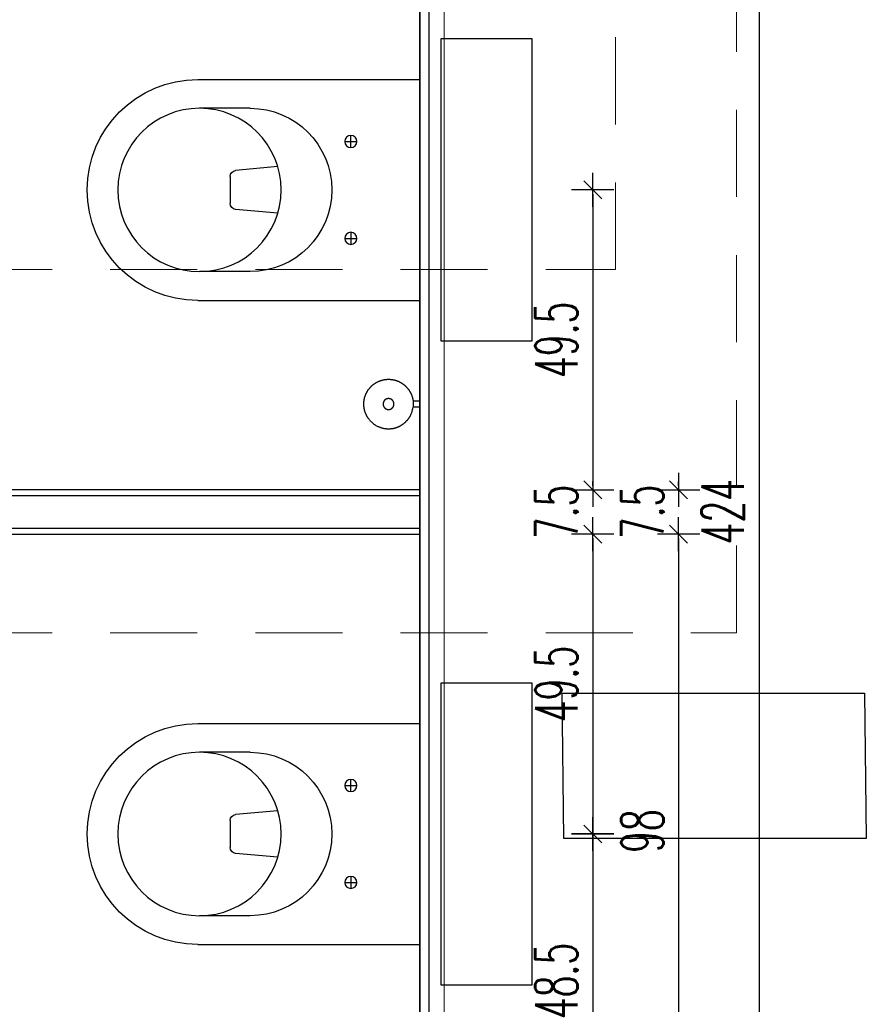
# Model space of a CAD drawing. Header units: centimetres. Extents: x -15121 to 30567, y -60641 to 0.
# Tile 26 of 256: x 2087 to 2227, y -25455 to -25292. Entities that reach past the tile are written whole.
import ezdxf

# ---------------------------------------------------------------- set-up
doc = ezdxf.new("R2010")
doc.units = ezdxf.units.CM
doc.header["$LTSCALE"] = 60
doc.linetypes.add('KRESKOWA', pattern=[0.4, 0.24, -0.16])
for name, color, linetype in [('AIKA podłoga wc pod meble', 8, 'Continuous'), ('AIKA sanitariaty', 7, 'Continuous'), ('AIKA TYNK', 5, 'Continuous'), ('AIKA widokowe', 7, 'Continuous'), ('AIKA wymiarowanie wc rzut', 7, 'Continuous'), ('AIKA ŚCIANA', 8, 'Continuous')]:
    doc.layers.add(name, color=color, linetype=linetype)
doc.layers.add('opisy', color=1, linetype='Continuous', lineweight=15)
doc.styles.add('wymiar', font='txt.shx', dxfattribs={"width": 0.6})
doc.dimstyles.new('Dwudziestka', dxfattribs={"dimtxt": 7, "dimasz": 0.7, "dimexe": 5, "dimexo": 0, "dimgap": 2.5, "dimtad": 1, "dimtoh": 1, "dimdec": 3, "dimrnd": 0.5, "dimdsep": 46, "dimtxsty": 'wymiar', "dimblk": 'znacznik', "dimcen": 0, "dimdle": 5, "dimse1": 1, "dimse2": 1, "dimclrd": 256, "dimclre": 256, "dimclrt": 256, "dimadec": 0, "dimazin": 0, "dimtfac": 0.4, "dimtdec": 3, "dimtix": 1, "dimtofl": 0, "dimtmove": 2, "dimatfit": 3, "dimldrblk": 'znacznik', "dimfxl": 1, "dimtolj": 1, "dimarcsym": 0})

# ---------------------------------------------------------------- blocks, each defined once
blk = doc.blocks.new('toaleta top')
at = {"layer": 'AIKA sanitariaty'}
for p, q in [((-18.25, 39.75), (-18.25, 3)), ((-13.5, 31.08), (-13.5, 39.45)), ((13.5, 31.08), (13.5, 39.45)), ((18.25, 39.75), (18.25, 3)), ((-2.22, 34.39), (2.22, 34.39)), ((-3.85, 26.52), (-3.22, 33.48)), ((3.85, 26.52), (3.22, 33.48)), ((-8, 15.44), (-8, 13.44)), ((8, 15.44), (8, 13.44)), ((-7, 14.44), (-9, 14.44)), ((7, 14.44), (9, 14.44)), ((-18.25, 3), (18.25, 3)), ((25, -0.5), (-25, -0.5)), ((-25, -0.5), (-25, -15.5)), ((25, -15.5), (25, -0.5)), ((-25, -15.5), (25, -15.5))]:
    blk.add_line(p, q, dxfattribs=at)
for centre, radius in [((0, 39.45), 13.5), ((-8, 14.44), 1), ((8, 14.44), 1)]:
    blk.add_circle(centre, radius, dxfattribs=at)
for centre, radius, start, end in [((0, 39.75), 18.25, 0, 180), ((-2.22, 33.39), 1, 90, 174.822), ((2.22, 33.39), 1, 5.178, 90), ((0, 31.08), 13.5, 180, 0)]:
    blk.add_arc(centre, radius, start, end, dxfattribs=at)
blk = doc.blocks.new('sl parawan')
at = {"layer": 'AIKA widokowe'}
for p, q in [((57.5, 3.3), (-52.65, 3.3)), ((57.5, 4.3), (-51.65, 4.3)), ((-52.65, -2), (57.5, -2)), ((-51.65, -3), (57.5, -3))]:
    blk.add_line(p, q, dxfattribs=at)
blk = doc.blocks.new('sl szczotka rzut')
at = {"layer": 'AIKA sanitariaty', "transparency": 33554610}
for p, q in [((22238.01, -28535.25), (22238.01, -28534.12)), ((22239.01, -28535.25), (22239.01, -28534.12)), ((22239.01, -28535.25), (22238.01, -28535.25))]:
    blk.add_line(p, q, dxfattribs=at)
for points in [[(22235.26, -28527.56), (22235.39, -28527.42), (22235.5, -28527.29), (22235.6, -28527.19), (22235.69, -28527.1), (22235.78, -28527.02), (22235.85, -28526.95), (22235.92, -28526.89), (22235.99, -28526.84), (22236.06, -28526.79), (22236.12, -28526.74), (22236.18, -28526.7), (22236.24, -28526.66), (22236.3, -28526.62), (22236.35, -28526.58), (22236.41, -28526.55), (22236.47, -28526.51), (22236.53, -28526.48), (22236.59, -28526.45), (22236.65, -28526.42), (22236.71, -28526.39), (22236.77, -28526.36), (22236.83, -28526.33), (22236.89, -28526.3), (22236.95, -28526.28), (22237.01, -28526.25), (22237.07, -28526.23), (22237.14, -28526.2), (22237.2, -28526.18), (22237.26, -28526.16), (22237.33, -28526.14), (22237.39, -28526.12), (22237.46, -28526.1), (22237.52, -28526.09), (22237.59, -28526.07), (22237.65, -28526.06), (22237.72, -28526.04), (22237.78, -28526.03), (22237.85, -28526.02), (22237.91, -28526.01), (22237.98, -28526), (22238.05, -28525.99), (22238.11, -28525.98), (22238.18, -28525.98), (22238.25, -28525.97), (22238.31, -28525.97), (22238.38, -28525.97), (22238.45, -28525.97), (22238.51, -28525.97), (22238.58, -28525.97), (22238.65, -28525.97), (22238.71, -28525.97), (22238.78, -28525.97), (22238.85, -28525.98), (22238.91, -28525.98), (22238.98, -28525.99), (22239.05, -28526), (22239.11, -28526.01), (22239.18, -28526.02), (22239.25, -28526.03), (22239.31, -28526.04), (22239.38, -28526.06), (22239.44, -28526.07), (22239.51, -28526.09), (22239.57, -28526.1), (22239.64, -28526.12), (22239.7, -28526.14), (22239.76, -28526.16), (22239.83, -28526.18), (22239.89, -28526.2), (22239.95, -28526.23), (22240.02, -28526.25), (22240.08, -28526.28), (22240.14, -28526.3), (22240.2, -28526.33), (22240.26, -28526.36), (22240.32, -28526.39), (22240.38, -28526.42), (22240.44, -28526.45), (22240.5, -28526.48), (22240.56, -28526.51), (22240.62, -28526.55), (22240.67, -28526.58), (22240.73, -28526.62), (22240.79, -28526.65), (22240.84, -28526.69), (22240.9, -28526.73), (22240.95, -28526.77), (22241, -28526.81), (22241.06, -28526.85), (22241.11, -28526.89), (22241.16, -28526.94), (22241.21, -28526.98), (22241.26, -28527.02), (22241.31, -28527.07), (22241.36, -28527.12), (22241.41, -28527.16), (22241.45, -28527.21), (22241.5, -28527.26), (22241.54, -28527.31), (22241.59, -28527.36), (22241.63, -28527.41), (22241.67, -28527.46), (22241.72, -28527.51), (22241.76, -28527.56), (22241.8, -28527.62), (22241.84, -28527.67), (22241.88, -28527.73), (22241.91, -28527.78), (22241.95, -28527.84), (22241.99, -28527.89), (22242.02, -28527.95), (22242.05, -28528.01), (22242.09, -28528.07), (22242.12, -28528.13), (22242.15, -28528.19), (22242.18, -28528.25), (22242.21, -28528.31), (22242.24, -28528.37), (22242.27, -28528.43), (22242.29, -28528.49), (22242.32, -28528.55), (22242.34, -28528.61), (22242.36, -28528.68), (22242.39, -28528.74), (22242.41, -28528.8), (22242.43, -28528.87), (22242.45, -28528.93), (22242.46, -28529), (22242.48, -28529.06), (22242.5, -28529.13), (22242.51, -28529.19), (22242.52, -28529.26), (22242.54, -28529.32), (22242.55, -28529.39), (22242.56, -28529.45), (22242.57, -28529.52), (22242.58, -28529.59), (22242.58, -28529.65), (22242.59, -28529.72), (22242.59, -28529.79), (22242.6, -28529.85), (22242.6, -28529.92), (22242.6, -28529.99), (22242.6, -28530.05), (22242.6, -28530.12), (22242.6, -28530.19), (22242.6, -28530.25), (22242.59, -28530.32), (22242.59, -28530.39), (22242.58, -28530.45), (22242.58, -28530.52), (22242.57, -28530.59), (22242.56, -28530.65), (22242.55, -28530.72), (22242.54, -28530.79), (22242.52, -28530.85), (22242.51, -28530.92), (22242.5, -28530.98), (22242.48, -28531.05), (22242.46, -28531.11), (22242.45, -28531.18), (22242.43, -28531.24), (22242.41, -28531.3), (22242.39, -28531.37), (22242.36, -28531.43), (22242.34, -28531.49), (22242.32, -28531.56), (22242.29, -28531.62), (22242.27, -28531.68), (22242.24, -28531.74), (22242.21, -28531.8), (22242.18, -28531.86), (22242.15, -28531.92), (22242.12, -28531.98), (22242.09, -28532.04), (22242.05, -28532.1), (22242.02, -28532.16), (22241.99, -28532.21), (22241.95, -28532.27), (22241.91, -28532.33), (22241.88, -28532.38), (22241.84, -28532.44), (22241.8, -28532.49), (22241.76, -28532.54), (22241.72, -28532.6), (22241.67, -28532.65), (22241.63, -28532.7), (22241.59, -28532.75), (22241.54, -28532.8), (22241.5, -28532.85), (22241.45, -28532.9), (22241.41, -28532.94), (22241.36, -28532.99), (22241.31, -28533.04), (22241.26, -28533.08), (22241.21, -28533.13), (22241.16, -28533.17), (22241.11, -28533.21), (22241.06, -28533.26), (22241, -28533.3), (22240.95, -28533.34), (22240.9, -28533.38), (22240.84, -28533.42), (22240.79, -28533.45), (22240.73, -28533.49), (22240.67, -28533.53), (22240.62, -28533.56), (22240.56, -28533.59), (22240.5, -28533.63), (22240.44, -28533.66), (22240.38, -28533.69), (22240.32, -28533.72), (22240.26, -28533.75), (22240.2, -28533.78), (22240.14, -28533.8), (22240.08, -28533.83), (22240.02, -28533.86), (22239.95, -28533.88), (22239.89, -28533.9), (22239.83, -28533.93), (22239.76, -28533.95), (22239.7, -28533.97), (22239.64, -28533.99), (22239.57, -28534), (22239.51, -28534.02), (22239.44, -28534.04), (22239.38, -28534.05), (22239.32, -28534.06), (22239.27, -28534.07), (22239.22, -28534.09), (22239.17, -28534.09), (22239.13, -28534.1), (22239.1, -28534.11), (22239.07, -28534.11), (22239.05, -28534.11), (22239.03, -28534.12), (22239.01, -28534.12), (22238.99, -28534.12), (22238.97, -28534.12), (22238.94, -28534.12), (22238.9, -28534.13), (22238.86, -28534.13), (22238.81, -28534.13), (22238.75, -28534.13), (22238.69, -28534.14), (22238.62, -28534.14), (22238.55, -28534.14), (22238.47, -28534.14), (22238.39, -28534.14), (22238.31, -28534.13), (22238.23, -28534.13), (22238.16, -28534.13), (22238.1, -28534.12), (22238.04, -28534.12), (22238, -28534.12), (22237.98, -28534.12)], [(22235.26, -28527.56), (22235.16, -28527.72), (22235.07, -28527.86), (22234.99, -28527.98), (22234.93, -28528.09), (22234.88, -28528.19), (22234.83, -28528.29), (22234.79, -28528.37), (22234.76, -28528.45), (22234.73, -28528.52), (22234.7, -28528.6), (22234.67, -28528.67), (22234.65, -28528.73), (22234.62, -28528.8), (22234.6, -28528.87), (22234.58, -28528.93), (22234.56, -28529), (22234.55, -28529.06), (22234.53, -28529.13), (22234.52, -28529.19), (22234.5, -28529.26), (22234.49, -28529.32), (22234.48, -28529.39), (22234.47, -28529.45), (22234.46, -28529.52), (22234.45, -28529.59), (22234.45, -28529.65), (22234.44, -28529.72), (22234.43, -28529.79), (22234.43, -28529.85), (22234.43, -28529.92), (22234.43, -28529.99), (22234.43, -28530.05), (22234.43, -28530.12), (22234.43, -28530.19), (22234.43, -28530.25), (22234.43, -28530.32), (22234.44, -28530.39), (22234.45, -28530.45), (22234.45, -28530.52), (22234.46, -28530.59), (22234.47, -28530.65), (22234.48, -28530.72), (22234.49, -28530.79), (22234.5, -28530.85), (22234.52, -28530.92), (22234.53, -28530.98), (22234.55, -28531.05), (22234.56, -28531.11), (22234.58, -28531.18), (22234.6, -28531.24), (22234.62, -28531.3), (22234.64, -28531.37), (22234.66, -28531.43), (22234.69, -28531.49), (22234.71, -28531.56), (22234.74, -28531.62), (22234.76, -28531.68), (22234.79, -28531.74), (22234.82, -28531.8), (22234.85, -28531.86), (22234.88, -28531.92), (22234.91, -28531.98), (22234.94, -28532.04), (22234.97, -28532.1), (22235.01, -28532.16), (22235.04, -28532.21), (22235.08, -28532.27), (22235.11, -28532.33), (22235.15, -28532.38), (22235.19, -28532.44), (22235.23, -28532.49), (22235.27, -28532.54), (22235.31, -28532.6), (22235.35, -28532.65), (22235.4, -28532.7), (22235.44, -28532.75), (22235.48, -28532.8), (22235.53, -28532.85), (22235.58, -28532.9), (22235.62, -28532.94), (22235.67, -28532.99), (22235.72, -28533.04), (22235.77, -28533.08), (22235.82, -28533.13), (22235.87, -28533.17), (22235.92, -28533.21), (22235.97, -28533.26), (22236.03, -28533.3), (22236.08, -28533.34), (22236.13, -28533.38), (22236.19, -28533.42), (22236.24, -28533.45), (22236.3, -28533.49), (22236.36, -28533.53), (22236.41, -28533.56), (22236.47, -28533.59), (22236.53, -28533.63), (22236.59, -28533.66), (22236.65, -28533.69), (22236.71, -28533.72), (22236.78, -28533.75), (22236.84, -28533.78), (22236.92, -28533.81), (22236.99, -28533.85), (22237.07, -28533.88), (22237.16, -28533.91), (22237.26, -28533.94), (22237.37, -28533.97), (22237.49, -28534.01), (22237.63, -28534.04), (22237.79, -28534.08), (22237.98, -28534.12)]]:
    blk.add_lwpolyline(points, dxfattribs=at)
blk.add_lwpolyline([(22239.38, -28530.29), (22239.39, -28530.27), (22239.39, -28530.26), (22239.39, -28530.24), (22239.39, -28530.23), (22239.4, -28530.21), (22239.4, -28530.2), (22239.4, -28530.19), (22239.4, -28530.17), (22239.41, -28530.16), (22239.41, -28530.14), (22239.41, -28530.13), (22239.41, -28530.11), (22239.41, -28530.1), (22239.41, -28530.08), (22239.41, -28530.07), (22239.41, -28530.05), (22239.41, -28530.04), (22239.41, -28530.02), (22239.41, -28530.01), (22239.41, -28530), (22239.41, -28529.98), (22239.41, -28529.97), (22239.41, -28529.95), (22239.4, -28529.94), (22239.4, -28529.92), (22239.4, -28529.91), (22239.4, -28529.89), (22239.39, -28529.88), (22239.39, -28529.86), (22239.39, -28529.85), (22239.39, -28529.84), (22239.38, -28529.82), (22239.38, -28529.81), (22239.37, -28529.79), (22239.37, -28529.78), (22239.36, -28529.77), (22239.36, -28529.75), (22239.35, -28529.74), (22239.35, -28529.72), (22239.34, -28529.71), (22239.34, -28529.7), (22239.33, -28529.68), (22239.33, -28529.67), (22239.32, -28529.66), (22239.31, -28529.64), (22239.31, -28529.63), (22239.3, -28529.62), (22239.29, -28529.6), (22239.28, -28529.59), (22239.28, -28529.58), (22239.27, -28529.57), (22239.26, -28529.55), (22239.25, -28529.54), (22239.24, -28529.53), (22239.24, -28529.52), (22239.23, -28529.51), (22239.22, -28529.5), (22239.21, -28529.48), (22239.2, -28529.47), (22239.19, -28529.46), (22239.18, -28529.45), (22239.17, -28529.44), (22239.16, -28529.43), (22239.15, -28529.42), (22239.14, -28529.41), (22239.13, -28529.4), (22239.12, -28529.39), (22239.11, -28529.38), (22239.1, -28529.37), (22239.08, -28529.36), (22239.07, -28529.35), (22239.06, -28529.34), (22239.05, -28529.33), (22239.04, -28529.32), (22239.03, -28529.32), (22239.01, -28529.31), (22239, -28529.3), (22238.99, -28529.29), (22238.98, -28529.28), (22238.96, -28529.28), (22238.95, -28529.27), (22238.94, -28529.26), (22238.92, -28529.25), (22238.91, -28529.25), (22238.9, -28529.24), (22238.88, -28529.24), (22238.87, -28529.23), (22238.86, -28529.22), (22238.84, -28529.22), (22238.83, -28529.21), (22238.82, -28529.21), (22238.8, -28529.2), (22238.79, -28529.2), (22238.77, -28529.19), (22238.76, -28529.19), (22238.75, -28529.19), (22238.73, -28529.18), (22238.72, -28529.18), (22238.7, -28529.18), (22238.69, -28529.17), (22238.67, -28529.17), (22238.66, -28529.17), (22238.65, -28529.17), (22238.63, -28529.16), (22238.62, -28529.16), (22238.6, -28529.16), (22238.59, -28529.16), (22238.57, -28529.16), (22238.56, -28529.16), (22238.54, -28529.16), (22238.53, -28529.16), (22238.51, -28529.16), (22238.5, -28529.16), (22238.48, -28529.16), (22238.47, -28529.16), (22238.46, -28529.16), (22238.44, -28529.16), (22238.43, -28529.16), (22238.41, -28529.16), (22238.4, -28529.16), (22238.38, -28529.17), (22238.37, -28529.17), (22238.35, -28529.17), (22238.34, -28529.17), (22238.32, -28529.18), (22238.31, -28529.18), (22238.3, -28529.18), (22238.28, -28529.19), (22238.27, -28529.19), (22238.25, -28529.19), (22238.24, -28529.2), (22238.23, -28529.2), (22238.21, -28529.21), (22238.2, -28529.21), (22238.18, -28529.22), (22238.17, -28529.22), (22238.16, -28529.23), (22238.14, -28529.24), (22238.13, -28529.24), (22238.12, -28529.25), (22238.1, -28529.25), (22238.09, -28529.26), (22238.08, -28529.27), (22238.07, -28529.28), (22238.05, -28529.28), (22238.04, -28529.29), (22238.03, -28529.3), (22238.02, -28529.31), (22238, -28529.32), (22237.99, -28529.32), (22237.98, -28529.33), (22237.97, -28529.34), (22237.96, -28529.35), (22237.94, -28529.36), (22237.93, -28529.37), (22237.92, -28529.38), (22237.91, -28529.39), (22237.9, -28529.4), (22237.89, -28529.41), (22237.88, -28529.42), (22237.87, -28529.43), (22237.86, -28529.44), (22237.85, -28529.45), (22237.84, -28529.46), (22237.83, -28529.47), (22237.82, -28529.48), (22237.81, -28529.5), (22237.8, -28529.51), (22237.79, -28529.52), (22237.78, -28529.53), (22237.78, -28529.54), (22237.77, -28529.55), (22237.76, -28529.57), (22237.75, -28529.58), (22237.74, -28529.59), (22237.74, -28529.6), (22237.73, -28529.62), (22237.72, -28529.63), (22237.72, -28529.64), (22237.71, -28529.66), (22237.7, -28529.67), (22237.7, -28529.68), (22237.69, -28529.7), (22237.68, -28529.71), (22237.68, -28529.72), (22237.67, -28529.74), (22237.67, -28529.75), (22237.66, -28529.77), (22237.66, -28529.78), (22237.65, -28529.79), (22237.65, -28529.81), (22237.65, -28529.82), (22237.64, -28529.84), (22237.64, -28529.85), (22237.64, -28529.86), (22237.63, -28529.88), (22237.63, -28529.89), (22237.63, -28529.91), (22237.63, -28529.92), (22237.62, -28529.94), (22237.62, -28529.95), (22237.62, -28529.97), (22237.62, -28529.98), (22237.62, -28530), (22237.62, -28530.01), (22237.62, -28530.02), (22237.62, -28530.04), (22237.62, -28530.05), (22237.62, -28530.07), (22237.62, -28530.08), (22237.62, -28530.1), (22237.62, -28530.11), (22237.62, -28530.13), (22237.62, -28530.14), (22237.62, -28530.16), (22237.62, -28530.17), (22237.63, -28530.19), (22237.63, -28530.2), (22237.63, -28530.21), (22237.63, -28530.23), (22237.64, -28530.24), (22237.64, -28530.26), (22237.64, -28530.27), (22237.65, -28530.29), (22237.65, -28530.3), (22237.65, -28530.31), (22237.66, -28530.33), (22237.66, -28530.34), (22237.67, -28530.36), (22237.67, -28530.37), (22237.68, -28530.38), (22237.68, -28530.4), (22237.69, -28530.41), (22237.7, -28530.42), (22237.7, -28530.44), (22237.71, -28530.45), (22237.72, -28530.46), (22237.72, -28530.48), (22237.73, -28530.49), (22237.74, -28530.5), (22237.74, -28530.52), (22237.75, -28530.53), (22237.76, -28530.54), (22237.77, -28530.55), (22237.78, -28530.56), (22237.78, -28530.58), (22237.79, -28530.59), (22237.8, -28530.6), (22237.81, -28530.61), (22237.82, -28530.62), (22237.83, -28530.63), (22237.84, -28530.65), (22237.85, -28530.66), (22237.86, -28530.67), (22237.87, -28530.68), (22237.88, -28530.69), (22237.89, -28530.7), (22237.9, -28530.71), (22237.91, -28530.72), (22237.92, -28530.73), (22237.93, -28530.74), (22237.94, -28530.75), (22237.96, -28530.76), (22237.97, -28530.77), (22237.98, -28530.78), (22237.99, -28530.78), (22238, -28530.79), (22238.02, -28530.8), (22238.03, -28530.81), (22238.04, -28530.82), (22238.05, -28530.82), (22238.07, -28530.83), (22238.08, -28530.84), (22238.09, -28530.85), (22238.1, -28530.85), (22238.12, -28530.86), (22238.13, -28530.87), (22238.14, -28530.87), (22238.16, -28530.88), (22238.17, -28530.88), (22238.18, -28530.89), (22238.2, -28530.89), (22238.21, -28530.9), (22238.23, -28530.9), (22238.24, -28530.91), (22238.25, -28530.91), (22238.27, -28530.92), (22238.28, -28530.92), (22238.3, -28530.92), (22238.31, -28530.93), (22238.32, -28530.93), (22238.34, -28530.93), (22238.35, -28530.94), (22238.37, -28530.94), (22238.38, -28530.94), (22238.4, -28530.94), (22238.41, -28530.95), (22238.43, -28530.95), (22238.44, -28530.95), (22238.46, -28530.95), (22238.47, -28530.95), (22238.48, -28530.95), (22238.5, -28530.95), (22238.51, -28530.95), (22238.53, -28530.95), (22238.54, -28530.95), (22238.56, -28530.95), (22238.57, -28530.95), (22238.59, -28530.95), (22238.6, -28530.95), (22238.62, -28530.95), (22238.63, -28530.94), (22238.65, -28530.94), (22238.66, -28530.94), (22238.67, -28530.94), (22238.69, -28530.93), (22238.7, -28530.93), (22238.72, -28530.93), (22238.73, -28530.92), (22238.75, -28530.92), (22238.76, -28530.92), (22238.77, -28530.91), (22238.79, -28530.91), (22238.8, -28530.9), (22238.82, -28530.9), (22238.83, -28530.89), (22238.84, -28530.89), (22238.86, -28530.88), (22238.87, -28530.88), (22238.88, -28530.87), (22238.9, -28530.87), (22238.91, -28530.86), (22238.92, -28530.85), (22238.94, -28530.85), (22238.95, -28530.84), (22238.96, -28530.83), (22238.98, -28530.82), (22238.99, -28530.82), (22239, -28530.81), (22239.01, -28530.8), (22239.03, -28530.79), (22239.04, -28530.78), (22239.05, -28530.78), (22239.06, -28530.77), (22239.07, -28530.76), (22239.08, -28530.75), (22239.1, -28530.74), (22239.11, -28530.73), (22239.12, -28530.72), (22239.13, -28530.71), (22239.14, -28530.7), (22239.15, -28530.69), (22239.16, -28530.68), (22239.17, -28530.67), (22239.18, -28530.66), (22239.19, -28530.65), (22239.2, -28530.63), (22239.21, -28530.62), (22239.22, -28530.61), (22239.23, -28530.6), (22239.24, -28530.59), (22239.24, -28530.58), (22239.25, -28530.56), (22239.26, -28530.55), (22239.27, -28530.54), (22239.28, -28530.53), (22239.28, -28530.52), (22239.29, -28530.5), (22239.3, -28530.49), (22239.31, -28530.48), (22239.31, -28530.46), (22239.32, -28530.45), (22239.33, -28530.44), (22239.33, -28530.42), (22239.34, -28530.41), (22239.34, -28530.4), (22239.35, -28530.38), (22239.35, -28530.37), (22239.36, -28530.36), (22239.36, -28530.34), (22239.37, -28530.33), (22239.37, -28530.31), (22239.38, -28530.3)], close=True, dxfattribs=at)
blk = doc.blocks.new('znacznik')
at = {"color": 0}
for points in [[(0, -5), (0, 5)], [(-4, 0), (4, 0)]]:
    blk.add_lwpolyline(points, dxfattribs=at)
at = {"color": 1}
blk.add_lwpolyline([(-2.12, -2.12), (2.12, 2.12)], dxfattribs=at)
blk = doc.blocks.new('*D5041')
at = {"layer": 'AIKA wymiarowanie wc rzut', "lineweight": -2}
blk.add_line((2181.7, -25321.23), (2181.7, -25369.4), dxfattribs=at)
at = {"layer": 'Defpoints', "color": 0}
for p in [(2121.75, -25320.53), (2140.62, -25370.1), (2181.7, -25370.1)]:
    blk.add_point(p, dxfattribs=at)
at = {"layer": 'AIKA wymiarowanie wc rzut', "linetype": 'ByBlock', "lineweight": -2, "xscale": 0.7, "yscale": 0.7, "zscale": 0.7}
for p, rotation in [((2181.7, -25320.53), 90), ((2181.7, -25370.1), 270)]:
    blk.add_blockref('znacznik', p, dxfattribs=dict(at, rotation=rotation))
at = {"layer": 'AIKA wymiarowanie wc rzut', "insert": (2175.7, -25345.31), "char_height": 7, "attachment_point": 5, "rotation": 90, "style": 'wymiar'}
blk.add_mtext('\\A1;49.5', dxfattribs=at)
blk = doc.blocks.new('*D5042')
at = {"layer": 'AIKA wymiarowanie wc rzut', "lineweight": -2}
for p, q in [((2181.7, -25369.4), (2181.7, -25368.7)), ((2181.7, -25378.1), (2181.7, -25378.8))]:
    blk.add_line(p, q, dxfattribs=at)
at = {"layer": 'Defpoints', "color": 0}
for p in [(2140.62, -25370.1), (2142.03, -25377.4), (2181.7, -25377.4)]:
    blk.add_point(p, dxfattribs=at)
at = {"layer": 'AIKA wymiarowanie wc rzut', "linetype": 'ByBlock', "lineweight": -2, "xscale": 0.7, "yscale": 0.7, "zscale": 0.7}
for p, rotation in [((2181.7, -25370.1), 270), ((2181.7, -25377.4), 90)]:
    blk.add_blockref('znacznik', p, dxfattribs=dict(at, rotation=rotation))
at = {"layer": 'AIKA wymiarowanie wc rzut', "insert": (2175.7, -25373.75), "char_height": 7, "attachment_point": 5, "rotation": 90, "style": 'wymiar'}
blk.add_mtext('\\A1;7.5', dxfattribs=at)
blk = doc.blocks.new('*D5043')
at = {"layer": 'AIKA wymiarowanie wc rzut', "lineweight": -2}
blk.add_line((2181.7, -25378.1), (2181.7, -25426.26), dxfattribs=at)
at = {"layer": 'Defpoints', "color": 0}
for p in [(2142.03, -25377.4), (2125.06, -25426.96), (2181.7, -25426.96)]:
    blk.add_point(p, dxfattribs=at)
at = {"layer": 'AIKA wymiarowanie wc rzut', "linetype": 'ByBlock', "lineweight": -2, "xscale": 0.7, "yscale": 0.7, "zscale": 0.7}
for p, rotation in [((2181.7, -25377.4), 90), ((2181.7, -25426.96), 270)]:
    blk.add_blockref('znacznik', p, dxfattribs=dict(at, rotation=rotation))
at = {"layer": 'AIKA wymiarowanie wc rzut', "insert": (2175.7, -25402.18), "char_height": 7, "attachment_point": 5, "rotation": 90, "style": 'wymiar'}
blk.add_mtext('\\A1;49.5', dxfattribs=at)
blk = doc.blocks.new('*D5044')
at = {"layer": 'AIKA wymiarowanie wc rzut', "lineweight": -2}
blk.add_line((2181.7, -25427.66), (2181.7, -25474.85), dxfattribs=at)
at = {"layer": 'Defpoints', "color": 0}
for p in [(2125.06, -25426.96), (2143.4, -25475.55), (2181.7, -25475.55)]:
    blk.add_point(p, dxfattribs=at)
at = {"layer": 'AIKA wymiarowanie wc rzut', "linetype": 'ByBlock', "lineweight": -2, "xscale": 0.7, "yscale": 0.7, "zscale": 0.7}
for p, rotation in [((2181.7, -25426.96), 90), ((2181.7, -25475.55), 270)]:
    blk.add_blockref('znacznik', p, dxfattribs=dict(at, rotation=rotation))
at = {"layer": 'AIKA wymiarowanie wc rzut', "insert": (2175.7, -25451.25), "char_height": 7, "attachment_point": 5, "rotation": 90, "style": 'wymiar'}
blk.add_mtext('\\A1;48.5', dxfattribs=at)
blk = doc.blocks.new('*D5054')
at = {"layer": 'AIKA wymiarowanie wc rzut', "lineweight": -2}
for p, q in [((2195.9, -25369.4), (2195.9, -25368.7)), ((2195.9, -25378.1), (2195.9, -25378.8))]:
    blk.add_line(p, q, dxfattribs=at)
at = {"layer": 'Defpoints', "color": 0}
for p in [(2140.62, -25370.1), (2142.03, -25377.4), (2195.9, -25377.4)]:
    blk.add_point(p, dxfattribs=at)
at = {"layer": 'AIKA wymiarowanie wc rzut', "linetype": 'ByBlock', "lineweight": -2, "xscale": 0.7, "yscale": 0.7, "zscale": 0.7}
for p, rotation in [((2195.9, -25370.1), 270), ((2195.9, -25377.4), 90)]:
    blk.add_blockref('znacznik', p, dxfattribs=dict(at, rotation=rotation))
at = {"layer": 'AIKA wymiarowanie wc rzut', "insert": (2189.9, -25373.75), "char_height": 7, "attachment_point": 5, "rotation": 90, "style": 'wymiar'}
blk.add_mtext('\\A1;7.5', dxfattribs=at)
blk = doc.blocks.new('*D5055')
at = {"layer": 'AIKA wymiarowanie wc rzut', "lineweight": -2}
blk.add_line((2195.9, -25378.1), (2195.9, -25474.85), dxfattribs=at)
at = {"layer": 'Defpoints', "color": 0}
for p in [(2142.03, -25377.4), (2143.4, -25475.55), (2195.9, -25475.55)]:
    blk.add_point(p, dxfattribs=at)
at = {"layer": 'AIKA wymiarowanie wc rzut', "linetype": 'ByBlock', "lineweight": -2, "xscale": 0.7, "yscale": 0.7, "zscale": 0.7}
for p, rotation in [((2195.9, -25377.4), 90), ((2195.9, -25475.55), 270)]:
    blk.add_blockref('znacznik', p, dxfattribs=dict(at, rotation=rotation))
at = {"layer": 'AIKA wymiarowanie wc rzut', "insert": (2189.9, -25426.47), "char_height": 7, "attachment_point": 5, "rotation": 90, "style": 'wymiar'}
blk.add_mtext('\\A1;98', dxfattribs=at)
blk = doc.blocks.new('*D5060')
at = {"layer": 'AIKA wymiarowanie wc rzut', "lineweight": -2, "transparency": 16777216}
blk.add_line((2209.2, -25162.4), (2209.2, -25585), dxfattribs=at)
at = {"layer": 'Defpoints', "color": 0, "transparency": 16777216}
for p in [(2151.7, -25161.7), (2153.14, -25585.7), (2209.2, -25585.7)]:
    blk.add_point(p, dxfattribs=at)
at = {"layer": 'AIKA wymiarowanie wc rzut', "linetype": 'ByBlock', "lineweight": -2, "transparency": 16777216, "xscale": 0.7, "yscale": 0.7, "zscale": 0.7}
for p, rotation in [((2209.2, -25161.7), 90), ((2209.2, -25585.7), 270)]:
    blk.add_blockref('znacznik', p, dxfattribs=dict(at, rotation=rotation))
at = {"layer": 'AIKA wymiarowanie wc rzut', "transparency": 16777216, "insert": (2203.2, -25373.7), "char_height": 7, "attachment_point": 5, "rotation": 90, "style": 'wymiar'}
blk.add_mtext('\\A1;424', dxfattribs=at)

msp = doc.modelspace()

# ---------------------------------------------------------------- linework, layer by layer
at = {"layer": 'AIKA podłoga wc pod meble'}
msp.add_lwpolyline([(2153.1413, -25161.6963), (2153.1413, -25585.6963), (1848.6412, -25585.6963), (1848.6412, -25577.6963), (1834.8045, -25577.6963), (1834.8045, -25268.1963), (1816.8045, -25268.1963), (1816.8045, -25338.6963), (1595.1413, -25338.6963), (1595.1413, -25320.1963), (1573.6413, -25320.1963), (1573.6413, -25161.6963), (1637.1412, -25161.6963), (1637.1412, -25141.6963), (1739.1412, -25141.6963), (1739.1412, -25161.6963), (1816.8045, -25161.6963), (1816.8045, -25168.1963), (1834.8045, -25168.1963), (1834.8045, -25161.6963)], close=True, dxfattribs=at)
at = {"layer": 'AIKA TYNK'}
msp.add_line((2154.6413, -25587.1963), (2154.6413, -25160.1963), dxfattribs=at)
at = {"layer": 'AIKA widokowe'}
msp.add_line((2153.1413, -25585.6963), (2153.1413, -25161.6963), dxfattribs=at)
at = {"layer": 'AIKA ŚCIANA'}
for p, q in [((2154.6413, -25588.7303), (2154.6413, -25160.1963)), ((2176.6413, -25403.6963), (2226.6413, -25403.6963)), ((2176.9247, -25427.6963), (2176.6413, -25403.6963)), ((2226.6413, -25403.6963), (2226.9247, -25427.6963)), ((2226.9247, -25427.6963), (2176.9247, -25427.6963))]:
    msp.add_line(p, q, dxfattribs=at)
at = {"layer": 'opisy', "color": 8}
msp.add_line((2157.1413, -25588.7303), (2157.1413, -25158.6963), dxfattribs=at)
at = {"layer": 'opisy', "linetype": 'KRESKOWA'}
for p, q in [((2185.4401, -25333.6963), (2185.4401, -25253.6963)), ((2205.4401, -25393.6963), (2205.4401, -25253.6963)), ((2053.9301, -25333.6963), (2185.4401, -25333.6963)), ((2053.9301, -25393.6963), (2205.4401, -25393.6963))]:
    msp.add_line(p, q, dxfattribs=at)

# ---------------------------------------------------------------- block references
at = {"layer": 'AIKA sanitariaty', "color": 8, "xscale": -1, "rotation": 89.99999999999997}
for p in [(2156.1413, -25320.5333), (2156.1413, -25426.9573)]:
    msp.add_blockref('toaleta top', p, dxfattribs=at)
at = {"layer": 'AIKA sanitariaty', "color": 8, "rotation": 90}
msp.add_blockref('sl szczotka rzut', (-26382.1123, -47594.428), dxfattribs=at)
at = {"layer": 'AIKA widokowe', "color": 8}
msp.add_blockref('sl parawan', (2095.6413, -25374.3953), dxfattribs=at)

# ---------------------------------------------------------------- dimensions: what is measured, and where the dimension line sits
at = {"layer": 'AIKA wymiarowanie wc rzut'}
for base, p1, p2, picture, middle in [((2209.1952, -25585.6963), (2151.701, -25161.6963), (2153.1413, -25585.6963), '*D5060', (2203.1952, -25373.6963)), ((2181.6967, -25370.0953), (2121.748, -25320.5333), (2140.6173, -25370.0953), '*D5041', (2175.6967, -25345.3143)), ((2181.6967, -25377.3953), (2140.6173, -25370.0953), (2142.0304, -25377.3953), '*D5042', (2175.6967, -25373.7453)), ((2195.9049, -25377.3953), (2140.6173, -25370.0953), (2142.0304, -25377.3953), '*D5054', (2189.9049, -25373.7453)), ((2181.6967, -25426.9573), (2142.0304, -25377.3953), (2125.0572, -25426.9573), '*D5043', (2175.6967, -25402.1763)), ((2195.9049, -25475.5453), (2142.0304, -25377.3953), (2143.4013, -25475.5453), '*D5055', (2189.9049, -25426.4703)), ((2181.6967, -25475.5453), (2125.0572, -25426.9573), (2143.4013, -25475.5453), '*D5044', (2175.6967, -25451.2513))]:
    dim = msp.add_linear_dim(base=base, p1=p1, p2=p2, angle=90, dimstyle='Dwudziestka', dxfattribs=at)
    dim.commit()
    dim.dimension.update_dxf_attribs({"geometry": picture, "text_midpoint": middle})

doc.saveas('drawing.dxf')
